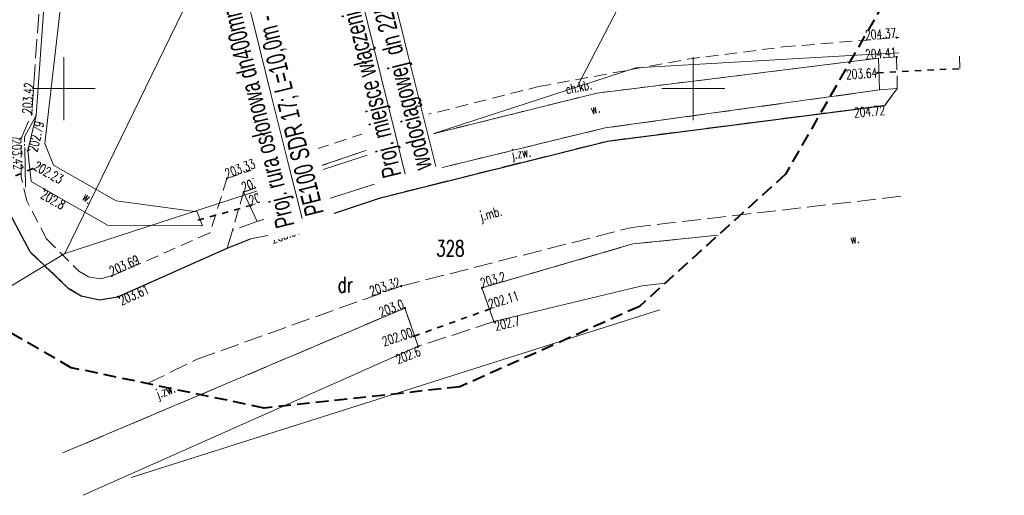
# Model space of a CAD drawing. Header units: metres. Extents: x 7496982 to 7497528, y 5603168 to 5605598.
# Tile 4 of 74: x 7497446 to 7497525, y 5603168 to 5603205. Entities that reach past the tile are written whole.
import ezdxf
from ezdxf.enums import TextEntityAlignment as Align

# ---------------------------------------------------------------- set-up
doc = ezdxf.new("R2010")
doc.units = ezdxf.units.M
doc.header["$MEASUREMENT"] = 0
for name, pattern in [('1', [0]), ('2', [1.5, 1, -0.5]), ('2_OTDN_A', [2, 1, -1]), ('2_OTKB', [3.5, 3.16, -0.17, 0, -0.17]), ('2_OTKC', [1.5, 1, -0.5]), ('2_OTKJ', [2, 1.5, -0.5]), ('2_OTKK', [0]), ('2_OTKR', [0]), ('2_OTKR_A', [2, 1, -1]), ('2_OTKZ_A', [1, 0.5, -0.5]), ('GDE', [0])]:
    doc.linetypes.add(name, pattern=pattern)
doc.layers.get('0').update_dxf_attribs({"color": 250, "linetype": 'CONTINUOUS', "lineweight": 100})
for name, color, linetype, lineweight in [('!COPIS', 7, 'CONTINUOUS', 15), ('_MAPA_L_0', 7, '1', 18), ('EDZPD_L_0', 3, 'GDE', 18), ('EDZTD_T_0', 3, 'CONTINUOUS', 18), ('EKLTK_T_0', 90, 'CONTINUOUS', 25), ('OTD_L_12', 7, '2_OTDN_A', 18), ('OTK_E_T_0', 7, 'CONTINUOUS', 0), ('OTK_E_T_1', 7, 'CONTINUOUS', 0), ('OTK_E_T_4', 7, 'CONTINUOUS', 0), ('OTK_L_0', 7, '2_OTKJ', 18), ('OTK_L_1', 7, '2_OTKK', 25), ('OTK_L_11', 7, '2_OTKB', 18), ('OTK_L_2', 7, '2_OTKC', 18), ('OTK_L_5', 7, '2_OTKR_A', 18), ('OTK_L_8', 7, '2_OTKZ_A', 35), ('OTR_T_0', 7, 'CONTINUOUS', 18), ('OTR_T_1', 7, 'CONTINUOUS', 18), ('ZAKRES_L_0', 1, '2', 40), ('ZAKRES_L_0_a', 1, '2', 40)]:
    doc.layers.add(name, color=color, linetype=linetype, lineweight=lineweight)
doc.styles.add('ARIAL', font='arial.ttf', dxfattribs={"width": 0.8})
doc.styles.get("Standard").update_dxf_attribs({"font": 'Simplex.SHX', "width": 0.75})

# ---------------------------------------------------------------- blocks, each defined once
blk = doc.blocks.new('2_OTRS')
at = {"linetype": 'Continuous'}
blk.add_circle((0, 0), 0.045, dxfattribs=at)
blk = doc.blocks.new('2_OTRN')
at = {"linetype": 'Continuous'}
blk.add_circle((0, 0), 0.045, dxfattribs=at)

msp = doc.modelspace()

# ---------------------------------------------------------------- linework, layer by layer
at = {"layer": '_MAPA_L_0', "linetype": '1'}
for p, q in [((7497450, 5603197.5), (7497450, 5603202.5)), ((7497500, 5603197.5), (7497500, 5603202.5)), ((7497447.5, 5603200), (7497452.5, 5603200)), ((7497497.5, 5603200), (7497502.5, 5603200))]:
    msp.add_line(p, q, dxfattribs=at)
at = {"layer": 'EDZPD_L_0', "linetype": '1'}
for p, q in [((7497490.79131, 5603200.12802), (7497524.71395, 5603265.90561)), ((7497450.09, 5603186.89), (7497468.38, 5603224.55)), ((7497450.09, 5603186.89), (7497468.38, 5603224.55)), ((7497437.54144, 5603179.31889), (7497450.09, 5603186.89)), ((7497437.54144, 5603179.31889), (7497450.09, 5603186.89))]:
    msp.add_line(p, q, dxfattribs=at)
at = {"layer": 'EDZPD_L_0', "linetype": 'GDE'}
for p, q in [((7497495.44, 5603201.64), (7497513.89, 5603202.71)), ((7497516.3236, 5603202.85028), (7497513.89, 5603202.71)), ((7497450.09, 5603186.89), (7497495.44, 5603201.64)), ((7497497.36, 5603182.41), (7497455.34, 5603169.1))]:
    msp.add_line(p, q, dxfattribs=at)
at = {"layer": 'OTD_L_12', "linetype": '2_OTDN_A'}
msp.add_line((7497447.14, 5603195.07), (7497447.4, 5603192.61), dxfattribs=at)
at = {"layer": 'OTK_L_0', "linetype": '2_OTKJ'}
for p, q in [((7497448.56228, 5603213.89332), (7497447.45, 5603197.98)), ((7497514.8, 5603199.89), (7497492.99973, 5603196.87251)), ((7497516.21, 5603200), (7497514.8, 5603199.89)), ((7497516.21, 5603200), (7497515.21, 5603198.66)), ((7497493.18281, 5603195.83023), (7497515.21, 5603198.66)), ((7497446.6, 5603196.04), (7497447.45, 5603197.98)), ((7497492.99973, 5603196.87251), (7497474.74786, 5603192.44135)), ((7497445.25, 5603196.13), (7497446.6, 5603196.04)), ((7497475.15411, 5603191.32662), (7497493.18281, 5603195.83023)), ((7497474.74786, 5603192.44135), (7497465.37, 5603189.45)), ((7497466.37, 5603188.37), (7497475.15411, 5603191.32662)), ((7497495.14, 5603188.97), (7497516.94237, 5603191.49215)), ((7497445.52024, 5603190.42119), (7497447.32, 5603187.02)), ((7497465.37, 5603189.45), (7497463.39219, 5603188.72729)), ((7497463.39219, 5603188.72729), (7497462.98, 5603187.31)), ((7497476.79, 5603184.3), (7497495.14, 5603188.97)), ((7497462.98, 5603187.31), (7497464.83, 5603188.07)), ((7497464.83, 5603188.07), (7497466.37, 5603188.37)), ((7497495.19, 5603187.65), (7497501.98968, 5603188.36163)), ((7497447.32, 5603187.02), (7497450.34, 5603184.15)), ((7497454.29, 5603183.45), (7497462.98, 5603187.31)), ((7497483.22, 5603184.16), (7497495.19, 5603187.65)), ((7497451.36711, 5603183.53216), (7497450.34, 5603184.15)), ((7497460.5851, 5603178.48488), (7497476.79, 5603184.3)), ((7497484.15, 5603181.48), (7497483.22, 5603184.16)), ((7497452.84183, 5603183.21996), (7497451.36711, 5603183.53216)), ((7497454.29, 5603183.45), (7497452.84183, 5603183.21996)), ((7497449.92825, 5603171.04678), (7497477.1, 5603182.56)), ((7497477.1, 5603182.56), (7497478.16, 5603179.52)), ((7497484.15, 5603181.48), (7497478.16, 5603179.52)), ((7497456.63298, 5603176.55467), (7497460.5851, 5603178.48488))]:
    msp.add_line(p, q, dxfattribs=at)
at = {"layer": 'OTK_L_1', "linetype": '2_OTKK'}
for p, q in [((7497493.18281, 5603195.83023), (7497515.21, 5603198.66)), ((7497475.15411, 5603191.32662), (7497493.18281, 5603195.83023)), ((7497466.37, 5603188.37), (7497475.15411, 5603191.32662)), ((7497447.32, 5603187.02), (7497445.52024, 5603190.42119)), ((7497462.98, 5603187.31), (7497464.83, 5603188.07)), ((7497447.32, 5603187.02), (7497450.34, 5603184.15)), ((7497454.29, 5603183.45), (7497462.98, 5603187.31)), ((7497450.34, 5603184.15), (7497451.36711, 5603183.53216)), ((7497451.36711, 5603183.53216), (7497452.84183, 5603183.21996)), ((7497452.84183, 5603183.21996), (7497454.29, 5603183.45))]:
    msp.add_line(p, q, dxfattribs=at)
at = {"layer": 'OTK_L_11', "linetype": '2_OTKB'}
for p, q in [((7497446.87, 5603196.16), (7497447.8, 5603197.87)), ((7497446.96, 5603192.16), (7497446.87, 5603196.16))]:
    msp.add_line(p, q, dxfattribs=at)
at = {"layer": 'OTK_L_2', "linetype": '2_OTKC'}
for p, q in [((7497507.13743, 5603203.31022), (7497516.15, 5603204.05)), ((7497516.15, 5603204.05), (7497516.33769, 5603204.05407)), ((7497499.52306, 5603202.33031), (7497507.13743, 5603203.31022)), ((7497521.19163, 5603201.58317), (7497521.14, 5603202.78)), ((7497487.70714, 5603200.1524), (7497499.52306, 5603202.33031)), ((7497514.71, 5603202.41), (7497492.35179, 5603199.6413)), ((7497516.16, 5603202.51), (7497514.71, 5603202.41)), ((7497516.21, 5603200), (7497516.16, 5603202.51)), ((7497492.35179, 5603199.6413), (7497473.91793, 5603195.06072)), ((7497476.76846, 5603197.40015), (7497487.70714, 5603200.1524)), ((7497515.21, 5603198.66), (7497516.21, 5603200)), ((7497462.96, 5603192.86), (7497476.76846, 5603197.40015)), ((7497445.25, 5603196.13), (7497446.6, 5603196.04)), ((7497446.60182, 5603193.01514), (7497446.6, 5603196.04)), ((7497473.91793, 5603195.06072), (7497464.28, 5603191.78)), ((7497447.05284, 5603191.08531), (7497446.60182, 5603193.01514)), ((7497462.96, 5603192.86), (7497461.61, 5603188.54)), ((7497464.28, 5603191.78), (7497463.39219, 5603188.72729)), ((7497448.62, 5603188.05), (7497447.05284, 5603191.08531)), ((7497447.32, 5603187.02), (7497445.52024, 5603190.42119)), ((7497453.82, 5603185.11), (7497461.61, 5603188.54)), ((7497463.39219, 5603188.72729), (7497462.98, 5603187.31)), ((7497448.62, 5603188.05), (7497451.2, 5603185.5)), ((7497450.34, 5603184.15), (7497447.32, 5603187.02)), ((7497462.98, 5603187.31), (7497454.29, 5603183.45)), ((7497451.2, 5603185.5), (7497451.95069, 5603185.04698)), ((7497451.95069, 5603185.04698), (7497452.88199, 5603184.89105)), ((7497452.88199, 5603184.89105), (7497453.82, 5603185.11)), ((7497451.36711, 5603183.53216), (7497450.34, 5603184.15)), ((7497452.84183, 5603183.21996), (7497451.36711, 5603183.53216)), ((7497454.29, 5603183.45), (7497452.84183, 5603183.21996))]:
    msp.add_line(p, q, dxfattribs=at)
at = {"layer": 'OTK_L_5', "linetype": '2_OTKR'}
for p, q in [((7497448.93, 5603213.81), (7497447.8, 5603197.87)), ((7497448.501, 5603195.64), (7497450.39, 5603212.34)), ((7497492.35179, 5603199.6413), (7497514.71, 5603202.41)), ((7497514.8, 5603199.89), (7497514.71, 5603202.41)), ((7497473.91793, 5603195.06072), (7497492.35179, 5603199.6413)), ((7497514.8, 5603199.89), (7497492.99973, 5603196.87251)), ((7497447.14, 5603195.07), (7497447.8, 5603197.87)), ((7497492.99973, 5603196.87251), (7497474.74786, 5603192.44135)), ((7497449.19041, 5603193.9046), (7497448.501, 5603195.64)), ((7497447.14, 5603195.07), (7497447.4, 5603192.61)), ((7497464.28, 5603191.78), (7497473.91793, 5603195.06072)), ((7497454.16, 5603191.08), (7497449.19041, 5603193.9046)), ((7497447.4, 5603192.61), (7497453.47, 5603189.14)), ((7497474.74786, 5603192.44135), (7497465.37, 5603189.45)), ((7497464.28, 5603191.78), (7497465.37, 5603189.45)), ((7497460.58, 5603190.21), (7497454.16, 5603191.08)), ((7497461.02, 5603189.1), (7497460.58, 5603190.21)), ((7497453.47, 5603189.14), (7497461.02, 5603189.1)), ((7497495.19, 5603187.65), (7497501.98968, 5603188.36163)), ((7497495.19, 5603187.65), (7497483.22, 5603184.16)), ((7497483.22, 5603184.16), (7497484.15, 5603181.48)), ((7497484.15, 5603181.48), (7497495.94, 5603184.33)), ((7497497.76959, 5603184.54031), (7497495.94, 5603184.33)), ((7497477.1, 5603182.56), (7497449.92825, 5603171.04678)), ((7497478.16, 5603179.52), (7497477.1, 5603182.56)), ((7497451.54377, 5603167.67891), (7497478.16, 5603179.52))]:
    msp.add_line(p, q, dxfattribs=at)
at = {"layer": 'OTK_L_8', "linetype": '2_OTKZ_A'}
for p, q in [((7497514.61, 5603201.26), (7497521.19163, 5603201.58317)), ((7497438.75, 5603190.06), (7497447.52, 5603193.63)), ((7497460.64, 5603189.55), (7497464.87, 5603190.72)), ((7497477.79, 5603180.31), (7497483.86, 5603182.5))]:
    msp.add_line(p, q, dxfattribs=at)
at = {"layer": 'ZAKRES_L_0', "linetype": '2'}
for p, q in [((7497515.1092, 5603206.76287), (7497507.32558, 5603193.19332)), ((7497507.32558, 5603193.19332), (7497495.7297, 5603182.69317)), ((7497450.59287, 5603177.8208), (7497437.02332, 5603185.60442)), ((7497495.7297, 5603182.69317), (7497481.45664, 5603176.29027)), ((7497465.90355, 5603174.61137), (7497450.59287, 5603177.8208)), ((7497481.45664, 5603176.29027), (7497465.90355, 5603174.61137))]:
    msp.add_line(p, q, dxfattribs=at)
at = {"layer": 'ZAKRES_L_0_a', "linetype": '2'}
for p, q in [((7497515.1092, 5603206.76287), (7497507.32558, 5603193.19332)), ((7497507.32558, 5603193.19332), (7497495.7297, 5603182.69317)), ((7497450.59287, 5603177.8208), (7497437.02332, 5603185.60442)), ((7497495.7297, 5603182.69317), (7497481.45664, 5603176.29027)), ((7497465.90355, 5603174.61137), (7497450.59287, 5603177.8208)), ((7497481.45664, 5603176.29027), (7497465.90355, 5603174.61137))]:
    msp.add_line(p, q, dxfattribs=at)

# ---------------------------------------------------------------- block references
at = {"layer": 'OTR_T_0'}
for p, rotation in [((7497516.15, 5603204.05), 4.264049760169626), ((7497516.16, 5603202.51), 4.094169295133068), ((7497514.61, 5603201.26), 3.433635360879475), ((7497447.45, 5603197.98), 86.22093761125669), ((7497446.6, 5603196.04), 273.8947421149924), ((7497447.14, 5603195.07), 76.73667353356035), ((7497447.52, 5603193.63), 330.1189434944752), ((7497462.96, 5603192.86), 20.18863581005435), ((7497464.28, 5603191.78), 20.08159308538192), ((7497464.87, 5603190.72), 20.03719685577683), ((7497466.37, 5603188.37), 19.86911956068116), ((7497453.82, 5603185.11), 23.76429448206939), ((7497476.79, 5603184.3), 18.23419083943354), ((7497454.29, 5603183.45), 23.95023955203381), ((7497483.86, 5603182.5), 17.02052086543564), ((7497477.79, 5603180.31), 18.92464100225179)]:
    msp.add_blockref('2_OTRS', p, dxfattribs=dict(at, rotation=rotation))
at = {"layer": 'OTR_T_1'}
for p, rotation in [((7497448.44649, 5603192.01176), 330.2449536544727), ((7497483.22, 5603184.16), 16.25469273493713), ((7497477.1, 5603182.56), 20.38903356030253), ((7497484.15, 5603181.48), 13.58944363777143), ((7497478.16, 5603179.52), 21.1136893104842)]:
    msp.add_blockref('2_OTRN', p, dxfattribs=dict(at, rotation=rotation))

# ---------------------------------------------------------------- texts
at = {"layer": 'EDZTD_T_0', "width": 0.7}
msp.add_text('328', height=1.25001, dxfattribs=at).set_placement((7497479.57998, 5603187.93245), align=Align.TOP_LEFT)
at = {"layer": 'EKLTK_T_0', "width": 0.7}
msp.add_text('dr', height=1.25001, dxfattribs=at).set_placement((7497471.7659, 5603185.04914), align=Align.TOP_LEFT)
at = {"layer": 'OTK_E_T_0', "lineweight": 9, "width": 0.7}
for s, rotation, p in [('j.zw.', 8.707361, (7497486.35089, 5603194.76661)), ('j.mb.', 14.6208842, (7497483.94413, 5603189.96508)), ('j.zw.', 21.3368726, (7497458.11154, 5603175.87723))]:
    msp.add_text(s, height=0.75, rotation=rotation, dxfattribs=at).set_placement(p, align=Align.MIDDLE)
at = {"layer": 'OTK_E_T_1', "lineweight": 9, "width": 0.7}
msp.add_text('ch.kb.', height=0.75, rotation=11.0225493, dxfattribs=at).set_placement((7497490.96897, 5603199.75903), align=Align.CENTER)
at = {"layer": 'OTK_E_T_4', "lineweight": 9, "width": 0.7}
for rotation, p in [(15.5241084, (7497492.21113, 5603198.39494)), (323.4711443, (7497451.90176, 5603191.32518)), (8.9395601, (7497512.83092, 5603188.05666))]:
    msp.add_text('w.', height=0.75, rotation=rotation, dxfattribs=at).set_placement(p, align=Align.MIDDLE)
at = {"layer": 'OTR_T_0', "lineweight": 9, "width": 0.7}
for s, rotation, p in [('204.37', 4.2640498, (7497516.15, 5603204.05)), ('204.41', 4.0941693, (7497516.16, 5603202.51)), ('203.32', 18.2341908, (7497476.79, 5603184.3)), ('202.00', 18.924641, (7497477.79, 5603180.31))]:
    msp.add_text(s, height=0.75, rotation=rotation, dxfattribs=at).set_placement(p, align=Align.RIGHT)
msp.add_text('203.64', height=0.75, rotation=3.4336354, dxfattribs=at).set_placement((7497514.61, 5603201.26), align=Align.MIDDLE_RIGHT)
for s, rotation, p in [('203.42', 86.2209376, (7497447.45, 5603197.98)), ('202.23', 330.1189435, (7497447.52, 5603193.63)), ('203.33', 20.1886358, (7497462.96, 5603192.86)), ('203.35', 20.0815931, (7497464.28, 5603191.78)), ('202.58', 20.0371969, (7497464.87, 5603190.72)), ('203.69', 23.7642945, (7497453.82, 5603185.11)), ('202.11', 17.0205209, (7497483.86, 5603182.5))]:
    msp.add_text(s, height=0.75, rotation=rotation, dxfattribs=at).set_placement(p)
msp.add_text('204.72', height=0.75, rotation=4.7080121, dxfattribs=at).set_placement((7497515.21, 5603198.66), align=Align.TOP_RIGHT)
for s, rotation, p in [('202.79', 76.7366735, (7497447.14, 5603195.07)), ('203.42', 273.8947421, (7497446.6, 5603196.04)), ('203.57', 19.8691196, (7497466.37, 5603188.37)), ('203.61', 23.9502396, (7497454.29, 5603183.45))]:
    msp.add_text(s, height=0.75, rotation=rotation, dxfattribs=at).set_placement(p, align=Align.TOP_LEFT)
at = {"layer": 'OTR_T_1', "lineweight": 9, "width": 0.7}
for s, rotation, p in [('202.8', 330.2449537, (7497448.44649, 5603192.01176)), ('202.7', 13.5894436, (7497484.15, 5603181.48))]:
    msp.add_text(s, height=0.75, rotation=rotation, dxfattribs=at).set_placement(p, align=Align.TOP_LEFT)
msp.add_text('203.2', height=0.75, rotation=16.2546927, dxfattribs=at).set_placement((7497483.22, 5603184.16))
msp.add_text('203.0', height=0.75, rotation=20.3890336, dxfattribs=at).set_placement((7497477.1, 5603182.56), align=Align.RIGHT)
msp.add_text('202.6', height=0.75, rotation=21.1136893, dxfattribs=at).set_placement((7497478.16, 5603179.52), align=Align.TOP_RIGHT)

# ---------------------------------------------------------------- next in the draw order: texts
at = {"layer": '!COPIS', "ltscale": 5, "insert": (7497475.37578, 5603192.77348), "char_height": 1.5, "attachment_point": 1, "rotation": 104, "style": 'ARIAL', "bg_fill": 3, "box_fill_scale": 1.5, "bg_fill_color": 256, "bg_fill_transparency": 0}
msp.add_mtext_dynamic_manual_height_columns('{\\fArial Narrow|b0|i0|c238|p34;\\LProj. miejsce włączenia do istn. sieci wodociągowej  dn 225 PCV}', width=23.0576167, gutter_width=12.5, heights=[0], dxfattribs=at)

# ---------------------------------------------------------------- next in the draw order: texts
at = {"layer": '!COPIS', "ltscale": 5, "insert": (7497466.87999, 5603188.78175), "char_height": 1.5, "attachment_point": 1, "rotation": 104, "style": 'ARIAL', "bg_fill": 3, "box_fill_scale": 1.5, "bg_fill_color": 256, "bg_fill_transparency": 0}
msp.add_mtext_dynamic_manual_height_columns('{\\fArial Narrow|b0|i0|c238|p34;Proj. rura osłonowa dn400mm\\P\\O PE100 SDR 17; L=10,0m - PRZEWIERT}', width=25.6737352, gutter_width=12.5, heights=[0], dxfattribs=at)

doc.saveas('drawing.dxf')
